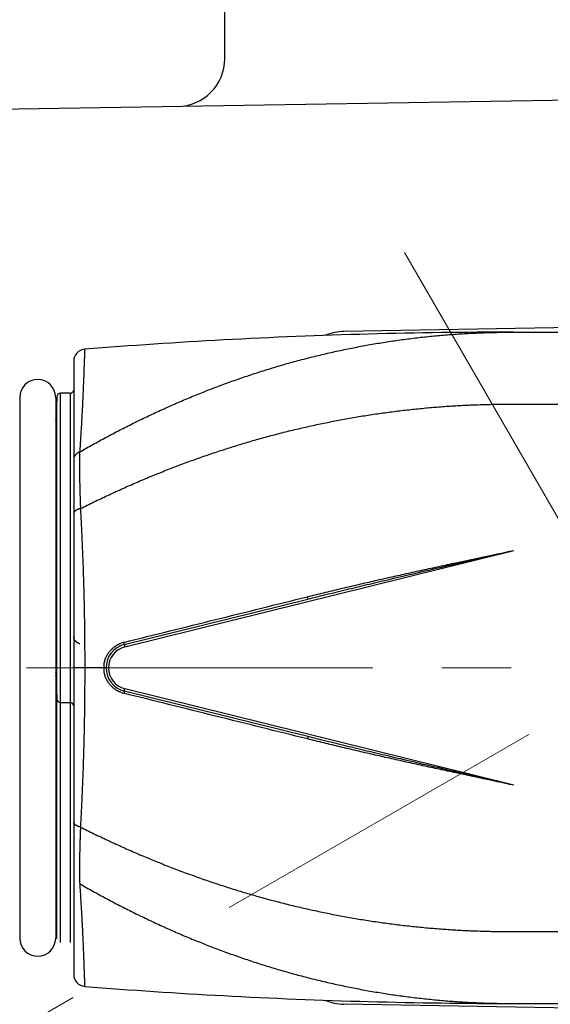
# Model space of a CAD drawing. Header units: millimetres. Extents: x 0 to 1076, y 0 to 742.
# Tile 16 of 124: x 475 to 497, y 211 to 252. Entities that reach past the tile are written whole.
import ezdxf

# ---------------------------------------------------------------- set-up
doc = ezdxf.new("R2010")
doc.units = ezdxf.units.MM
doc.header["$LTSCALE"] = 0.454724
doc.linetypes.add('CENTER', pattern=[50.8, 31.75, -6.35, 6.35, -6.35])
doc.layers.add('NoLayerName_001', color=7, linetype='Continuous')

# ---------------------------------------------------------------- blocks, each defined once
blk = doc.blocks.new('DIM_0003')
at = {"color": 3, "linetype": 'Continuous', "lineweight": 13}
blk.add_lwpolyline([(30.683, 33.447), (7.301, 19.948), (5.136, 18.698)], dxfattribs=at)
blk.add_arc((54.498, 47.197), 54.498, 300, 210, dxfattribs=at)

msp = doc.modelspace()

# ---------------------------------------------------------------- linework, layer by layer
at = {"layer": 'NoLayerName_001', "color": 7, "linetype": 'Continuous', "lineweight": 25}
for p, q in [((483.8764, 250.5065), (483.8764, 287.1386)), ((516.8444, 249.0658), (458.3444, 248.1298)), ((513.8419, 239.5632), (488.8419, 239.1322)), ((513.8419, 210.6333), (488.8419, 211.0644))]:
    msp.add_line(p, q, dxfattribs=at)
at = {"layer": 'NoLayerName_001', "color": 4, "linetype": 'CENTER', "lineweight": 13}
for p, q in [((491.3764, 242.4193), (533.0583, 170.224)), ((484.0558, 215.0988), (519.3413, 235.4708)), ((536.2461, 225.0988), (428.3764, 225.0988))]:
    msp.add_line(p, q, dxfattribs=at)
at = {"layer": 'NoLayerName_001', "color": 60, "linetype": 'Continuous', "lineweight": 25}
for p, q in [((495.9269, 239.0989), (495.9269, 239.0861)), ((495.9269, 239.0988), (501.4269, 239.0988)), ((477.5769, 237.8876), (477.5769, 212.31)), ((475.3269, 236.3738), (475.3269, 213.8238)), ((476.8269, 236.3738), (476.8269, 213.8238)), ((476.873, 236.4027), (476.8498, 235.5163)), ((476.873, 213.7948), (476.873, 236.4027)), ((477.4269, 236.5488), (477.023, 236.5488)), ((477.023, 213.6488), (477.023, 236.5488)), ((477.4269, 236.5488), (477.4269, 213.6488)), ((495.9269, 236.0988), (501.4269, 236.0988)), ((476.8543, 235.4949), (476.8493, 235.4948)), ((476.8565, 214.8237), (476.8565, 235.3738)), ((479.7101, 225.9723), (495.9269, 229.9957)), ((479.6861, 226.0693), (487.3399, 227.9683)), ((479.6861, 226.0693), (479.7101, 225.9723)), ((478.9269, 225.0988), (477.5769, 225.0988)), ((476.8493, 224.7027), (476.8515, 224.7027)), ((476.8498, 224.6813), (476.873, 223.7948)), ((476.8515, 224.7027), (476.8543, 224.7026)), ((479.6861, 224.1282), (479.7101, 224.2253)), ((487.3399, 222.2292), (479.6861, 224.1282)), ((495.9269, 220.2018), (479.7101, 224.2253)), ((477.023, 223.6488), (477.4269, 223.6488)), ((495.9269, 214.0988), (501.4269, 214.0988)), ((495.9269, 211.0987), (495.9269, 211.1114)), ((495.9269, 211.0988), (501.4269, 211.0988)), ((495.9269, 211.0988), (501.4269, 211.0988))]:
    msp.add_line(p, q, dxfattribs=at)
at = {"layer": 'NoLayerName_001', "color": 7, "linetype": 'Continuous', "lineweight": 25}
for centre, start, end in [((481.8764, 250.5065), 270.91665, 0), ((488.8764, 237.1325), 90.98776, 113.86218), ((488.8764, 213.0641), 246.06028, 269.01224)]:
    msp.add_arc(centre, 2, start, end, dxfattribs=at)
at = {"layer": 'NoLayerName_001', "color": 60, "linetype": 'Continuous', "lineweight": 25}
for centre, radius, start, end in [((495.928, 14.2523), 224.8466, 90.00028, 93.086777), ((495.9275, 14.2833), 224.8156, 93.087091, 94.564328), ((478.0769, 237.8876), 0.5, 94.56427, 179.99966), ((476.0769, 236.3738), 0.75, 0, 180), ((477.4269, 236.6988), 0.15, 270, 360), ((477.023, 236.3988), 0.15, 90, 178.5), ((476.6993, 235.4988), 0.15, 328.69774, 358.5), ((479.9269, 225.0988), 1, 103.93401, 256.06599), ((479.9269, 225.0988), 0.9, 103.93401, 256.06599), ((479.9366, 225.087), 1.1069, 104.53948, 110.2742), ((479.9343, 225.0953), 1.0983, 103.93692, 104.53324), ((479.9248, 225.0983), 1.0904, 173.45563, 179.97459), ((479.9248, 225.0993), 1.0903, 180.02515, 186.54706), ((476.6993, 224.6988), 0.15, 1.5, 31.30226), ((479.9367, 225.1111), 1.1074, 249.72899, 255.45877), ((479.9345, 225.103), 1.099, 255.46481, 256.06074), ((477.023, 223.7988), 0.15, 181.5, 270), ((477.4269, 223.4988), 0.15, 0, 90), ((476.0769, 213.8238), 0.75, 180, 0), ((478.0769, 212.31), 0.5, 179.99995, 265.43564), ((495.9275, 435.9142), 224.8156, 265.435672, 266.912909), ((495.928, 435.9452), 224.8466, 266.913223, 269.99972)]:
    msp.add_arc(centre, radius, start, end, dxfattribs=at)
for points, knots in [([(477.8278, 234.1011), (478.0114, 234.2049), (478.3776, 234.4146), (478.9337, 234.7171), (479.494, 235.012), (480.059, 235.298), (480.6284, 235.5751), (481.2022, 235.843), (481.7804, 236.1015), (482.3628, 236.3504), (482.9492, 236.5895), (483.5396, 236.8186), (484.1338, 237.0375), (484.7317, 237.2462), (485.3331, 237.4443), (485.9379, 237.6318), (486.546, 237.8086), (487.1571, 237.9743), (487.7712, 238.1289), (488.3879, 238.2724), (489.0072, 238.4046), (489.6289, 238.5256), (490.2527, 238.6351), (490.8784, 238.7331), (491.5058, 238.8195), (492.1348, 238.8943), (492.7651, 238.9575), (493.3964, 239.0091), (494.0285, 239.0494), (494.6611, 239.0777), (495.2939, 239.096), (495.7159, 239.097), (495.9269, 239.0989)], [0, 0, 0, 0, 0.6328659, 1.2658887, 1.8990246, 2.5322366, 3.1654947, 3.7987762, 4.432066, 5.0653567, 5.6986424, 6.3319104, 6.9651522, 7.5983642, 8.2315487, 8.8647138, 9.4978736, 10.1310465, 10.7642384, 11.3974483, 12.0306772, 12.663928, 13.2972058, 13.9305185, 14.563876, 15.1972737, 15.8306811, 16.4640634, 17.0973826, 17.7305983, 18.363668, 18.9965471, 18.9965471, 18.9965471, 18.9965471]), ([(478.0371, 238.386), (478.0358, 238.36), (478.0331, 238.3081), (478.0297, 238.2302), (478.0243, 238.1003), (478.0101, 237.7105), (477.9947, 237.2687), (477.9772, 236.8271), (477.9674, 236.5932), (477.9582, 236.3854), (477.9497, 236.2036), (477.9422, 236.0478), (477.9343, 235.892), (477.9248, 235.7102), (477.9135, 235.5025), (477.9002, 235.2689), (477.8848, 235.0093), (477.8609, 234.62), (477.8409, 234.3087), (477.8278, 234.1011)], [0, 0, 0, 0, 0.0780048, 0.1560083, 0.2340118, 0.4680263, 1.3260722, 1.5600851, 1.7940981, 2.0281115, 2.1841205, 2.3401295, 2.4961384, 2.6521472, 2.8861607, 3.1201743, 3.3541877, 3.6662048, 4.290239, 4.290239, 4.290239, 4.290239]), ([(477.8619, 231.741), (478.0487, 231.8332), (478.4214, 232.0196), (478.9861, 232.2878), (479.5542, 232.5489), (480.1261, 232.8015), (480.7017, 233.0459), (481.2809, 233.2817), (481.8635, 233.5089), (482.4495, 233.7272), (483.0387, 233.9366), (483.6311, 234.1369), (484.2265, 234.3279), (484.8247, 234.5097), (485.4258, 234.6821), (486.0294, 234.8449), (486.6356, 234.998), (487.2442, 235.1414), (487.855, 235.275), (488.4679, 235.3987), (489.0827, 235.5125), (489.6994, 235.6164), (490.3176, 235.7102), (490.9373, 235.7939), (491.5584, 235.8675), (492.1805, 235.931), (492.8037, 235.9844), (493.4275, 236.0277), (494.052, 236.061), (494.6768, 236.0839), (495.3018, 236.0981), (495.7185, 236.0978), (495.9269, 236.0988)], [0, 0, 0, 0, 0.6249703, 1.2500689, 1.8752622, 2.5005207, 3.1258196, 3.7511387, 4.3764629, 5.001782, 5.627089, 6.2523774, 6.8776434, 7.5028865, 8.1281093, 8.753318, 9.378522, 10.0037334, 10.6289565, 11.2541929, 11.8794448, 12.5047152, 13.1300085, 13.7553302, 14.3806865, 15.0060718, 15.6314622, 16.2568311, 16.8821495, 17.5073869, 18.132511, 18.7574882, 18.7574882, 18.7574882, 18.7574882]), ([(476.8543, 235.4949), (476.8542, 235.493), (476.854, 235.4892), (476.8535, 235.4834), (476.8528, 235.4777), (476.8518, 235.472), (476.8507, 235.4663), (476.8493, 235.4606), (476.8477, 235.455), (476.8459, 235.4495), (476.8439, 235.444), (476.8416, 235.4386), (476.8392, 235.4333), (476.8366, 235.4281), (476.8338, 235.4231), (476.8309, 235.4181), (476.8287, 235.415), (476.8276, 235.4134)], [0, 0, 0, 0, 0.005731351, 0.011488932, 0.01726957, 0.023069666, 0.028885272, 0.034712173, 0.040545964, 0.046382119, 0.052216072, 0.05804328, 0.063859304, 0.069659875, 0.075440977, 0.081198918, 0.086930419, 0.086930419, 0.086930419, 0.086930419]), ([(476.8565, 235.3738), (476.8564, 235.3724), (476.8563, 235.3695), (476.856, 235.3651), (476.8555, 235.3608), (476.8549, 235.3564), (476.8541, 235.3521), (476.8532, 235.3478), (476.8522, 235.3435), (476.8511, 235.3393), (476.8498, 235.3351), (476.8484, 235.3309), (476.8469, 235.3268), (476.8452, 235.3227), (476.8434, 235.3187), (476.8415, 235.3147), (476.8395, 235.3109), (476.8374, 235.3071), (476.8352, 235.3033), (476.8328, 235.2997), (476.8304, 235.2961), (476.8286, 235.2937), (476.8278, 235.2926)], [0, 0, 0, 0, 0.004352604, 0.008715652, 0.013088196, 0.017469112, 0.021857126, 0.026250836, 0.030648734, 0.035049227, 0.039450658, 0.04385133, 0.048249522, 0.052643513, 0.057031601, 0.061412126, 0.065783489, 0.070145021, 0.074498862, 0.078847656, 0.083193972, 0.087540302, 0.087540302, 0.087540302, 0.087540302]), ([(476.8565, 235.3738), (476.8565, 235.381), (476.8565, 235.3927), (476.8564, 235.408), (476.8564, 235.4196), (476.8563, 235.4331), (476.8562, 235.4448), (476.8561, 235.4537), (476.856, 235.4573), (476.856, 235.46), (476.856, 235.4627), (476.8559, 235.4672), (476.8557, 235.4716), (476.8556, 235.4771), (476.8556, 235.4807), (476.8555, 235.4844), (476.8553, 235.4869), (476.8548, 235.4894), (476.8549, 235.4921), (476.8544, 235.494), (476.8543, 235.4949)], [0, 0, 0, 0, 0.02155007, 0.03501811, 0.04578703, 0.05654791, 0.07541014, 0.08081674, 0.08351483, 0.08620534, 0.08888517, 0.09155139, 0.09955855, 0.10228555, 0.10787403, 0.11060188, 0.11315159, 0.11552498, 0.11830244, 0.12117196, 0.12117196, 0.12117196, 0.12117196]), ([(477.8278, 234.1011), (477.8235, 234.0993), (477.815, 234.0958), (477.8023, 234.0902), (477.7897, 234.0842), (477.7773, 234.0779), (477.7651, 234.0713), (477.7531, 234.0644), (477.7412, 234.0571), (477.7296, 234.0495), (477.7182, 234.0416), (477.707, 234.0333), (477.6961, 234.0247), (477.6855, 234.0157), (477.6752, 234.0063), (477.6652, 233.9966), (477.6556, 233.9866), (477.6464, 233.9761), (477.6377, 233.9653), (477.6293, 233.9542), (477.6215, 233.9427), (477.6142, 233.9308), (477.6074, 233.9187), (477.6012, 233.9062), (477.5957, 233.8934), (477.5908, 233.8803), (477.5866, 233.867), (477.5831, 233.8535), (477.5803, 233.8398), (477.5784, 233.826), (477.5771, 233.8121), (477.577, 233.8029), (477.5769, 233.7982)], [0, 0, 0, 0, 0.01386717, 0.02774503, 0.04163046, 0.05552105, 0.06941511, 0.08331172, 0.09721082, 0.11111319, 0.12502037, 0.13893073, 0.15283995, 0.16674521, 0.18064551, 0.19454178, 0.20843703, 0.2223365, 0.23624655, 0.25016479, 0.26408528, 0.2780048, 0.29192323, 0.30584388, 0.31977371, 0.33372238, 0.34768641, 0.36165248, 0.37560846, 0.38954419, 0.40345206, 0.41732766, 0.41732766, 0.41732766, 0.41732766]), ([(477.8278, 234.1011), (477.8264, 234.0749), (477.8234, 234.0225), (477.8201, 233.9438), (477.8175, 233.8652), (477.8155, 233.7865), (477.8142, 233.7078), (477.8135, 233.6291), (477.8132, 233.5504), (477.8135, 233.4716), (477.8141, 233.3929), (477.8151, 233.3142), (477.8164, 233.2356), (477.8184, 233.1306), (477.822, 232.9733), (477.8271, 232.7635), (477.8325, 232.5537), (477.8378, 232.3701), (477.8419, 232.239), (477.8455, 232.1341), (477.8483, 232.0555), (477.8514, 231.9768), (477.8546, 231.8982), (477.8581, 231.8196), (477.8607, 231.7672), (477.8619, 231.741)], [0, 0, 0, 0, 0.0787018, 0.157407, 0.2361171, 0.3148321, 0.3935504, 0.4722696, 0.5509856, 0.6296952, 0.7084001, 0.7871025, 0.8658039, 0.9445052, 1.1019084, 1.338012, 1.5741154, 1.7315198, 1.8889269, 1.9676306, 2.0463338, 2.1250363, 2.203738, 2.2824393, 2.3611404, 2.3611404, 2.3611404, 2.3611404]), ([(477.8619, 231.741), (477.8578, 231.74), (477.8497, 231.7382), (477.8374, 231.7351), (477.8253, 231.7319), (477.8131, 231.7285), (477.8011, 231.7249), (477.7891, 231.721), (477.7771, 231.7169), (477.7653, 231.7126), (477.7535, 231.7081), (477.7419, 231.7033), (477.7303, 231.6983), (477.7189, 231.693), (477.7076, 231.6874), (477.6964, 231.6815), (477.6855, 231.6752), (477.6747, 231.6686), (477.6642, 231.6617), (477.6539, 231.6544), (477.6438, 231.6466), (477.6341, 231.6385), (477.6249, 231.6299), (477.6161, 231.6207), (477.6079, 231.611), (477.6005, 231.6008), (477.5938, 231.5899), (477.588, 231.5785), (477.5833, 231.5666), (477.5797, 231.5543), (477.5773, 231.5418), (477.5771, 231.5334), (477.5769, 231.5292)], [0, 0, 0, 0, 0.0125877, 0.02518123, 0.03777868, 0.05037857, 0.06297984, 0.07558189, 0.08818457, 0.10078825, 0.11339382, 0.12600268, 0.13861456, 0.15122622, 0.16383569, 0.17644287, 0.18904972, 0.20166042, 0.21428152, 0.22692208, 0.23958626, 0.25225498, 0.26491276, 0.27755688, 0.29019946, 0.30286956, 0.3156131, 0.32842692, 0.34123861, 0.35399211, 0.36666105, 0.37925745, 0.37925745, 0.37925745, 0.37925745]), ([(477.8619, 231.741), (477.8789, 231.3722), (477.9034, 230.8559), (477.9322, 230.192), (477.9501, 229.7493), (477.9639, 229.3804), (477.9741, 229.0852), (477.9813, 228.8639), (477.9881, 228.6424), (477.9944, 228.421), (478.0003, 228.1996), (478.0057, 227.9782), (478.0106, 227.7567), (478.0151, 227.5352), (478.0192, 227.3138), (478.0228, 227.0923), (478.0259, 226.8708), (478.0287, 226.6493), (478.0318, 226.354), (478.0347, 225.9848), (478.0368, 225.5418), (478.0369, 225.2464), (478.0371, 225.0988)], [0, 0, 0, 0, 1.1075364, 1.5505513, 1.9935685, 2.4365865, 2.6580954, 2.879604, 3.1011126, 3.3226212, 3.5441301, 3.7656392, 3.9871486, 4.2086582, 4.4301678, 4.6516775, 4.8731871, 5.0946964, 5.3162054, 5.7592233, 6.2022407, 6.6452564, 6.6452564, 6.6452564, 6.6452564]), ([(487.3206, 228.0631), (487.4348, 228.0913), (487.6631, 228.148), (488.0059, 228.2316), (488.3489, 228.3145), (488.692, 228.3964), (489.0354, 228.4776), (489.379, 228.5581), (489.7227, 228.6379), (490.1811, 228.7434), (490.7546, 228.8739), (491.4431, 229.0282), (492.1322, 229.1807), (492.8215, 229.3316), (493.6262, 229.5059), (494.6611, 229.7279), (495.4667, 229.8981), (495.9269, 229.9957)], [0, 0, 0, 0, 0.3528399, 0.705681, 1.0585236, 1.4113676, 1.7642124, 2.117057, 2.4699003, 2.8227422, 3.5284237, 4.2341042, 4.9397838, 5.645464, 6.351146, 7.4096723, 8.8210381, 8.8210381, 8.8210381, 8.8210381]), ([(487.3399, 227.9683), (487.6255, 228.0386), (488.1964, 228.18), (489.0539, 228.388), (489.9118, 228.5941), (490.9133, 228.8321), (492.0585, 229.1013), (493.634, 229.4681), (494.9236, 229.7654), (495.7835, 229.9628), (495.9269, 229.9957)], [0, 0, 0, 0, 0.8823147, 1.7646323, 2.6469542, 3.5292791, 4.8527637, 6.176239, 8.3820249, 8.8231823, 8.8231823, 8.8231823, 8.8231823]), ([(487.3399, 227.9683), (487.34, 227.969), (487.3404, 227.9705), (487.3398, 227.9727), (487.3397, 227.9748), (487.3395, 227.9768), (487.3392, 227.9789), (487.3389, 227.981), (487.3379, 227.986), (487.3369, 227.991), (487.336, 227.9959), (487.3355, 227.998), (487.3351, 228.0001), (487.3347, 228.0022), (487.3342, 228.0043), (487.3336, 228.0072), (487.3329, 228.0107), (487.3319, 228.0149), (487.331, 228.0191), (487.33, 228.0233), (487.3291, 228.0275), (487.3281, 228.0317), (487.3272, 228.0359), (487.3262, 228.0401), (487.3252, 228.0443), (487.3242, 228.0485), (487.3232, 228.0527), (487.322, 228.0575), (487.3211, 228.061), (487.3206, 228.0631)], [0, 0, 0, 0, 0.002184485, 0.004582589, 0.006570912, 0.008526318, 0.0106165, 0.012801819, 0.015031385, 0.025875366, 0.028006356, 0.030144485, 0.032290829, 0.03444363, 0.036601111, 0.038761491, 0.043083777, 0.04739922, 0.051708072, 0.056013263, 0.06031772, 0.064623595, 0.068930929, 0.073239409, 0.077548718, 0.081858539, 0.086168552, 0.090478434, 0.096942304, 0.096942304, 0.096942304, 0.096942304]), ([(477.8278, 226.0965), (477.8235, 226.0983), (477.815, 226.1017), (477.8023, 226.1074), (477.7897, 226.1133), (477.7773, 226.1196), (477.7651, 226.1262), (477.7531, 226.1331), (477.7412, 226.1404), (477.7296, 226.148), (477.7182, 226.156), (477.707, 226.1642), (477.6961, 226.1729), (477.6855, 226.1819), (477.6752, 226.1912), (477.6652, 226.2009), (477.6556, 226.211), (477.6464, 226.2214), (477.6377, 226.2322), (477.6293, 226.2434), (477.6215, 226.2549), (477.6142, 226.2667), (477.6074, 226.2789), (477.6012, 226.2914), (477.5957, 226.3042), (477.5908, 226.3172), (477.5866, 226.3305), (477.5831, 226.3441), (477.5803, 226.3578), (477.5784, 226.3716), (477.5771, 226.3854), (477.577, 226.3947), (477.5769, 226.3993)], [0, 0, 0, 0, 0.01386718, 0.02774505, 0.04163049, 0.05552109, 0.06941515, 0.08331177, 0.09721087, 0.11111326, 0.12502045, 0.13893082, 0.15284004, 0.16674532, 0.18064562, 0.19454189, 0.20843715, 0.22233663, 0.23624669, 0.25016495, 0.26408544, 0.27800496, 0.29192341, 0.30584406, 0.31977391, 0.33372258, 0.34768662, 0.3616527, 0.37560868, 0.38954442, 0.4034523, 0.41732791, 0.41732791, 0.41732791, 0.41732791]), ([(478.8416, 225.2226), (478.8433, 225.2359), (478.8465, 225.2625), (478.8535, 225.3022), (478.8617, 225.3416), (478.8715, 225.3808), (478.8827, 225.4196), (478.8953, 225.4579), (478.9093, 225.4958), (478.9247, 225.5331), (478.9415, 225.5698), (478.9596, 225.6058), (478.9791, 225.6412), (478.9998, 225.6758), (479.0218, 225.7096), (479.045, 225.7426), (479.0694, 225.7747), (479.0949, 225.8058), (479.1216, 225.836), (479.1494, 225.8653), (479.1783, 225.8935), (479.2081, 225.9206), (479.2389, 225.9466), (479.2707, 225.9715), (479.3034, 225.9952), (479.3369, 226.0176), (479.3713, 226.0389), (479.4063, 226.0589), (479.4421, 226.0776), (479.4785, 226.0949), (479.5154, 226.111), (479.5405, 226.1204), (479.553, 226.1253)], [0, 0, 0, 0, 0.0402234, 0.0804967, 0.1208099, 0.1611526, 0.2015142, 0.241884, 0.282252, 0.3226091, 0.3629528, 0.4032858, 0.4436107, 0.4839292, 0.5242427, 0.5645525, 0.6048599, 0.6451666, 0.6854749, 0.7257866, 0.7661034, 0.8064267, 0.8467582, 0.8870997, 0.9274533, 0.9678166, 1.008181, 1.0485372, 1.0888751, 1.1291847, 1.1694556, 1.2096783, 1.2096783, 1.2096783, 1.2096783]), ([(479.6861, 226.0693), (479.6863, 226.07), (479.687, 226.0713), (479.6867, 226.0735), (479.6867, 226.0756), (479.6866, 226.0775), (479.6864, 226.0795), (479.6861, 226.0816), (479.6858, 226.0837), (479.6855, 226.0858), (479.6852, 226.0879), (479.6849, 226.09), (479.6845, 226.092), (479.6842, 226.0941), (479.6838, 226.0961), (479.6835, 226.0981), (479.6831, 226.1002), (479.6827, 226.1022), (479.6823, 226.1043), (479.6819, 226.1063), (479.6815, 226.1084), (479.6811, 226.1104), (479.6807, 226.1125), (479.6803, 226.1145), (479.6799, 226.1166), (479.6795, 226.1186), (479.679, 226.1206), (479.6786, 226.1227), (479.678, 226.1254), (479.6773, 226.1288), (479.6764, 226.1328), (479.6755, 226.1369), (479.6746, 226.141), (479.6736, 226.145), (479.6727, 226.1491), (479.6717, 226.1532), (479.6707, 226.1572), (479.6701, 226.1599), (479.6698, 226.1613)], [0, 0, 0, 0, 0.002076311, 0.004375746, 0.006352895, 0.008285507, 0.010315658, 0.01241733, 0.014553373, 0.016686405, 0.018795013, 0.020883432, 0.022958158, 0.025025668, 0.027092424, 0.029164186, 0.031241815, 0.033324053, 0.035409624, 0.037497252, 0.039585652, 0.041673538, 0.043759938, 0.045844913, 0.047928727, 0.050011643, 0.052093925, 0.054175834, 0.05625763, 0.060421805, 0.064587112, 0.068753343, 0.072920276, 0.077087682, 0.081255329, 0.085422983, 0.089590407, 0.093757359, 0.093757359, 0.093757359, 0.093757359]), ([(478.0371, 225.0988), (478.0369, 224.9511), (478.0368, 224.6558), (478.0347, 224.2127), (478.0318, 223.8436), (478.0287, 223.5482), (478.0259, 223.3268), (478.0228, 223.1053), (478.0192, 222.8838), (478.0151, 222.6623), (478.0106, 222.4408), (478.0057, 222.2194), (478.0003, 221.998), (477.9944, 221.7765), (477.9881, 221.5551), (477.9813, 221.3337), (477.9741, 221.1123), (477.9639, 220.8171), (477.9501, 220.4482), (477.9322, 220.0056), (477.9034, 219.3417), (477.8789, 218.8254), (477.8619, 218.4566)], [0, 0, 0, 0, 0.4430157, 0.8860331, 1.329051, 1.5505601, 1.7720693, 1.9935789, 2.2150886, 2.4365982, 2.6581078, 2.8796172, 3.1011263, 3.3226352, 3.5441438, 3.7656524, 3.987161, 4.2086699, 4.6516879, 5.0947051, 5.53772, 6.6452564, 6.6452564, 6.6452564, 6.6452564]), ([(476.8543, 224.7026), (476.8542, 224.7045), (476.854, 224.7084), (476.8535, 224.7141), (476.8528, 224.7198), (476.8518, 224.7256), (476.8507, 224.7313), (476.8493, 224.7369), (476.8477, 224.7425), (476.8459, 224.7481), (476.8439, 224.7535), (476.8416, 224.7589), (476.8392, 224.7642), (476.8366, 224.7694), (476.8338, 224.7745), (476.8309, 224.7794), (476.8287, 224.7826), (476.8276, 224.7842)], [0, 0, 0, 0, 0.005731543, 0.011489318, 0.017270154, 0.023070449, 0.028886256, 0.034713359, 0.040547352, 0.046383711, 0.052217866, 0.058045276, 0.0638615, 0.069662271, 0.075443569, 0.081201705, 0.086933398, 0.086933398, 0.086933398, 0.086933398]), ([(476.8565, 224.8237), (476.8564, 224.8252), (476.8563, 224.8281), (476.856, 224.8324), (476.8555, 224.8368), (476.8549, 224.8411), (476.8541, 224.8454), (476.8532, 224.8497), (476.8522, 224.854), (476.8511, 224.8583), (476.8498, 224.8625), (476.8484, 224.8666), (476.8469, 224.8708), (476.8452, 224.8748), (476.8434, 224.8788), (476.8415, 224.8828), (476.8395, 224.8867), (476.8374, 224.8905), (476.8352, 224.8942), (476.8328, 224.8979), (476.8304, 224.9015), (476.8286, 224.9038), (476.8278, 224.905)], [0, 0, 0, 0, 0.004352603, 0.00871565, 0.013088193, 0.017469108, 0.021857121, 0.02625083, 0.030648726, 0.035049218, 0.039450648, 0.043851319, 0.04824951, 0.052643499, 0.057031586, 0.06141211, 0.065783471, 0.070145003, 0.074498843, 0.078847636, 0.08319395, 0.087540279, 0.087540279, 0.087540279, 0.087540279]), ([(476.8543, 224.7026), (476.8544, 224.7036), (476.8549, 224.7054), (476.8548, 224.7081), (476.8553, 224.7106), (476.8555, 224.7132), (476.8556, 224.7168), (476.8556, 224.7205), (476.8557, 224.7241), (476.8558, 224.7277), (476.8559, 224.7313), (476.856, 224.7348), (476.856, 224.7375), (476.856, 224.7402), (476.8561, 224.7438), (476.8562, 224.7528), (476.8563, 224.7645), (476.8564, 224.7779), (476.8564, 224.7905), (476.8565, 224.8058), (476.8565, 224.8174), (476.8565, 224.8237)], [0, 0, 0, 0, 0.00286951, 0.00564697, 0.00802037, 0.01057008, 0.01329793, 0.0188864, 0.02161341, 0.02430019, 0.02962057, 0.03228679, 0.03496662, 0.03765713, 0.04035522, 0.04576182, 0.06462405, 0.07538493, 0.08615385, 0.10231592, 0.12117196, 0.12117196, 0.12117196, 0.12117196]), ([(479.553, 224.0722), (479.5406, 224.0771), (479.5154, 224.0865), (479.4785, 224.1027), (479.4421, 224.12), (479.4064, 224.1387), (479.3713, 224.1586), (479.337, 224.1799), (479.3034, 224.2024), (479.2708, 224.226), (479.239, 224.2509), (479.2081, 224.2769), (479.1783, 224.3041), (479.1495, 224.3322), (479.1217, 224.3615), (479.095, 224.3917), (479.0694, 224.4229), (479.045, 224.4549), (479.0218, 224.4879), (478.9998, 224.5217), (478.9791, 224.5563), (478.9597, 224.5917), (478.9415, 224.6277), (478.9247, 224.6644), (478.9093, 224.7017), (478.8953, 224.7396), (478.8827, 224.7779), (478.8715, 224.8167), (478.8618, 224.8559), (478.8535, 224.8953), (478.8465, 224.935), (478.8434, 224.9616), (478.8416, 224.9749)], [0, 0, 0, 0, 0.0402226, 0.0804935, 0.120803, 0.1611409, 0.201497, 0.2418613, 0.2822245, 0.3225781, 0.3629195, 0.4032509, 0.4435741, 0.4838909, 0.5242025, 0.5645107, 0.6048174, 0.6451247, 0.6854345, 0.7257479, 0.7660663, 0.8063911, 0.846724, 0.8870676, 0.9274246, 0.9677926, 1.0081623, 1.0485238, 1.0888664, 1.1291795, 1.1694528, 1.2096761, 1.2096761, 1.2096761, 1.2096761]), ([(479.6861, 224.1282), (479.6863, 224.1276), (479.687, 224.1262), (479.6867, 224.1241), (479.6867, 224.122), (479.6866, 224.12), (479.6864, 224.118), (479.6861, 224.1159), (479.6858, 224.1138), (479.6855, 224.1117), (479.6852, 224.1097), (479.6849, 224.1076), (479.6845, 224.1055), (479.6842, 224.1035), (479.6838, 224.1015), (479.6835, 224.0994), (479.6831, 224.0974), (479.6827, 224.0953), (479.6823, 224.0933), (479.6819, 224.0912), (479.6815, 224.0892), (479.6811, 224.0871), (479.6807, 224.0851), (479.6803, 224.083), (479.6799, 224.081), (479.6795, 224.079), (479.679, 224.0769), (479.6786, 224.0749), (479.678, 224.0722), (479.6773, 224.0688), (479.6764, 224.0647), (479.6755, 224.0606), (479.6746, 224.0566), (479.6736, 224.0525), (479.6727, 224.0485), (479.6717, 224.0444), (479.6707, 224.0403), (479.6701, 224.0376), (479.6698, 224.0363)], [0, 0, 0, 0, 0.002076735, 0.004376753, 0.00635451, 0.008287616, 0.01031822, 0.012420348, 0.014556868, 0.01669041, 0.018799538, 0.020888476, 0.022963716, 0.025031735, 0.027098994, 0.029171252, 0.031249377, 0.033332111, 0.035418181, 0.037506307, 0.039595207, 0.041683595, 0.043770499, 0.045855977, 0.047940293, 0.050023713, 0.052106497, 0.054188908, 0.056271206, 0.060436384, 0.064602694, 0.068769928, 0.072937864, 0.077106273, 0.081274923, 0.08544358, 0.089612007, 0.093779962, 0.093779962, 0.093779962, 0.093779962]), ([(487.3399, 222.2292), (487.34, 222.2285), (487.3404, 222.227), (487.3398, 222.2248), (487.3397, 222.2227), (487.3395, 222.2207), (487.3392, 222.2187), (487.3389, 222.2165), (487.3379, 222.2115), (487.3369, 222.2066), (487.336, 222.2016), (487.3355, 222.1995), (487.3351, 222.1974), (487.3347, 222.1953), (487.3342, 222.1932), (487.3336, 222.1904), (487.3329, 222.1869), (487.3319, 222.1827), (487.331, 222.1784), (487.33, 222.1742), (487.3291, 222.1701), (487.3281, 222.1659), (487.3272, 222.1617), (487.3262, 222.1575), (487.3252, 222.1533), (487.3242, 222.1491), (487.3232, 222.1449), (487.322, 222.14), (487.3211, 222.1365), (487.3206, 222.1344)], [0, 0, 0, 0, 0.002184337, 0.00458237, 0.00657096, 0.008526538, 0.010616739, 0.012801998, 0.015031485, 0.025875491, 0.028006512, 0.030144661, 0.032291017, 0.034443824, 0.036601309, 0.03876169, 0.043083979, 0.047399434, 0.051708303, 0.056013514, 0.060317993, 0.064623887, 0.068931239, 0.073239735, 0.07754906, 0.081858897, 0.086168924, 0.090478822, 0.096942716, 0.096942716, 0.096942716, 0.096942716]), ([(495.9269, 220.2018), (495.2104, 220.3669), (494.0637, 220.63), (492.4881, 220.996), (491.3427, 221.2643), (490.341, 221.5012), (489.4828, 221.7062), (488.6251, 221.9133), (487.9109, 222.0879), (487.4826, 222.194), (487.3399, 222.2292)], [0, 0, 0, 0, 2.205786, 3.5292595, 4.8527408, 5.735066, 6.6173897, 7.4997094, 8.3820252, 8.8231826, 8.8231826, 8.8231826, 8.8231826]), ([(495.9269, 220.2018), (495.4667, 220.2995), (494.6611, 220.4697), (493.6262, 220.6917), (492.8215, 220.866), (492.1322, 221.0168), (491.4431, 221.1693), (490.7546, 221.3237), (490.1811, 221.4541), (489.7227, 221.5597), (489.379, 221.6395), (489.0354, 221.7199), (488.692, 221.8011), (488.3489, 221.8831), (488.0059, 221.9659), (487.6631, 222.0495), (487.4348, 222.1062), (487.3206, 222.1344)], [0, 0, 0, 0, 1.4113658, 2.469892, 3.1755741, 3.8812543, 4.5869339, 5.2926144, 5.9982959, 6.3511378, 6.703981, 7.0568256, 7.4096704, 7.7625144, 8.1153571, 8.4681982, 8.8210381, 8.8210381, 8.8210381, 8.8210381]), ([(477.8619, 218.4566), (477.8578, 218.4575), (477.8497, 218.4594), (477.8374, 218.4624), (477.8253, 218.4656), (477.8131, 218.4691), (477.8011, 218.4727), (477.7891, 218.4765), (477.7771, 218.4806), (477.7653, 218.4849), (477.7535, 218.4894), (477.7419, 218.4942), (477.7303, 218.4993), (477.7189, 218.5046), (477.7076, 218.5102), (477.6964, 218.5161), (477.6855, 218.5223), (477.6747, 218.5289), (477.6642, 218.5359), (477.6539, 218.5432), (477.6438, 218.5509), (477.6341, 218.5591), (477.6249, 218.5677), (477.6161, 218.5768), (477.6079, 218.5865), (477.6005, 218.5968), (477.5938, 218.6077), (477.588, 218.6191), (477.5833, 218.631), (477.5797, 218.6432), (477.5773, 218.6557), (477.5771, 218.6642), (477.5769, 218.6684)], [0, 0, 0, 0, 0.0125877, 0.02518123, 0.03777868, 0.05037858, 0.06297985, 0.07558189, 0.08818457, 0.10078826, 0.11339383, 0.12600269, 0.13861457, 0.15122624, 0.1638357, 0.17644288, 0.18904973, 0.20166044, 0.21428154, 0.2269221, 0.23958628, 0.252255, 0.26491279, 0.27755691, 0.29019949, 0.30286959, 0.31561313, 0.32842695, 0.34123864, 0.35399215, 0.36666108, 0.37925748, 0.37925748, 0.37925748, 0.37925748]), ([(477.8619, 218.4566), (477.8607, 218.4304), (477.8581, 218.378), (477.8546, 218.2994), (477.8514, 218.2207), (477.8483, 218.1421), (477.8455, 218.0634), (477.8419, 217.9586), (477.8378, 217.8274), (477.8325, 217.6439), (477.8271, 217.4341), (477.822, 217.2243), (477.8184, 217.0669), (477.8164, 216.962), (477.8151, 216.8833), (477.8141, 216.8046), (477.8135, 216.7259), (477.8132, 216.6472), (477.8135, 216.5685), (477.8142, 216.4898), (477.8155, 216.4111), (477.8175, 216.3324), (477.8201, 216.2537), (477.8234, 216.1751), (477.8264, 216.1227), (477.8278, 216.0965)], [0, 0, 0, 0, 0.0787011, 0.1574024, 0.2361042, 0.3148067, 0.3935098, 0.4722135, 0.6296206, 0.787025, 1.0231284, 1.259232, 1.4166352, 1.4953365, 1.5740379, 1.6527403, 1.7314452, 1.8101548, 1.8888708, 1.96759, 2.0463083, 2.1250233, 2.2037334, 2.2824386, 2.3611404, 2.3611404, 2.3611404, 2.3611404]), ([(477.8619, 218.4566), (478.0487, 218.3643), (478.4214, 218.1779), (478.9861, 217.9098), (479.5542, 217.6487), (480.1261, 217.396), (480.7017, 217.1517), (481.2809, 216.9158), (481.8635, 216.6887), (482.4495, 216.4703), (483.0387, 216.261), (483.6311, 216.0607), (484.2265, 215.8696), (484.8247, 215.6878), (485.4258, 215.5155), (486.0294, 215.3527), (486.6356, 215.1995), (487.2442, 215.0561), (487.855, 214.9225), (488.4679, 214.7988), (489.0827, 214.685), (489.6994, 214.5812), (490.3176, 214.4874), (490.9373, 214.4036), (491.5584, 214.33), (492.1805, 214.2665), (492.8037, 214.2132), (493.4275, 214.1699), (494.052, 214.1366), (494.6768, 214.1137), (495.3018, 214.0995), (495.7185, 214.0998), (495.9269, 214.0987)], [0, 0, 0, 0, 0.6249703, 1.2500689, 1.8752622, 2.5005207, 3.1258196, 3.7511387, 4.3764629, 5.001782, 5.627089, 6.2523774, 6.8776434, 7.5028865, 8.1281093, 8.753318, 9.378522, 10.0037334, 10.6289565, 11.2541929, 11.8794448, 12.5047152, 13.1300085, 13.7553302, 14.3806865, 15.0060718, 15.6314622, 16.2568311, 16.8821495, 17.5073869, 18.132511, 18.7574882, 18.7574882, 18.7574882, 18.7574882]), ([(477.8278, 216.0965), (477.8425, 215.8629), (477.8642, 215.5256), (477.8895, 215.1104), (477.9047, 214.8508), (477.9163, 214.6431), (477.9262, 214.4614), (477.9343, 214.3056), (477.9422, 214.1497), (477.9497, 213.9939), (477.9582, 213.8121), (477.9674, 213.6043), (477.9772, 213.3705), (477.9875, 213.1107), (478.003, 212.6949), (478.0157, 212.3311), (478.0265, 212.0453), (478.0297, 211.9674), (478.0331, 211.8895), (478.0358, 211.8375), (478.0371, 211.8116)], [0, 0, 0, 0, 0.7020385, 1.0140557, 1.2480693, 1.4820829, 1.6380918, 1.7941007, 1.9501096, 2.1061186, 2.2621276, 2.496141, 2.730154, 2.9641669, 3.2761844, 3.9782219, 4.0562274, 4.1342309, 4.2122345, 4.2902393, 4.2902393, 4.2902393, 4.2902393]), ([(477.8278, 216.0965), (478.0114, 215.9926), (478.3776, 215.7829), (478.9337, 215.4805), (479.494, 215.1855), (480.059, 214.8996), (480.6284, 214.6225), (481.2022, 214.3546), (481.7804, 214.0961), (482.3628, 213.8472), (482.9492, 213.6081), (483.5396, 213.379), (484.1338, 213.16), (484.7317, 212.9514), (485.3331, 212.7532), (485.9379, 212.5657), (486.546, 212.389), (487.1571, 212.2233), (487.7712, 212.0686), (488.3879, 211.9251), (489.0072, 211.7929), (489.6289, 211.672), (490.2527, 211.5625), (490.8784, 211.4645), (491.5058, 211.378), (492.1348, 211.3033), (492.7651, 211.24), (493.3964, 211.1884), (494.0285, 211.1482), (494.6611, 211.1199), (495.2939, 211.1016), (495.7159, 211.1006), (495.9269, 211.0987)], [0, 0, 0, 0, 0.6328659, 1.2658887, 1.8990246, 2.5322366, 3.1654947, 3.7987762, 4.432066, 5.0653567, 5.6986424, 6.3319104, 6.9651522, 7.5983642, 8.2315487, 8.8647138, 9.4978736, 10.1310465, 10.7642384, 11.3974483, 12.0306772, 12.663928, 13.2972058, 13.9305185, 14.563876, 15.1972737, 15.8306811, 16.4640634, 17.0973826, 17.7305983, 18.363668, 18.9965471, 18.9965471, 18.9965471, 18.9965471])]:
    msp.add_open_spline(points, degree=3, knots=knots, dxfattribs=at)
for points in [[(479.6698, 226.1613), (480.9449, 226.4782), (483.4952, 227.1122), (486.0455, 227.7461), (487.3206, 228.0631)], [(487.3206, 222.1344), (486.0455, 222.4514), (483.4952, 223.0854), (480.9449, 223.7193), (479.6698, 224.0363)]]:
    msp.add_open_spline(points, degree=3, dxfattribs=at)

# ---------------------------------------------------------------- block references
at = {"layer": 'NoLayerName_001', "color": 3, "linetype": 'Continuous', "lineweight": 13}
msp.add_blockref('DIM_0003', (446.8781, 177.9019), dxfattribs=at)

doc.saveas('drawing.dxf')
